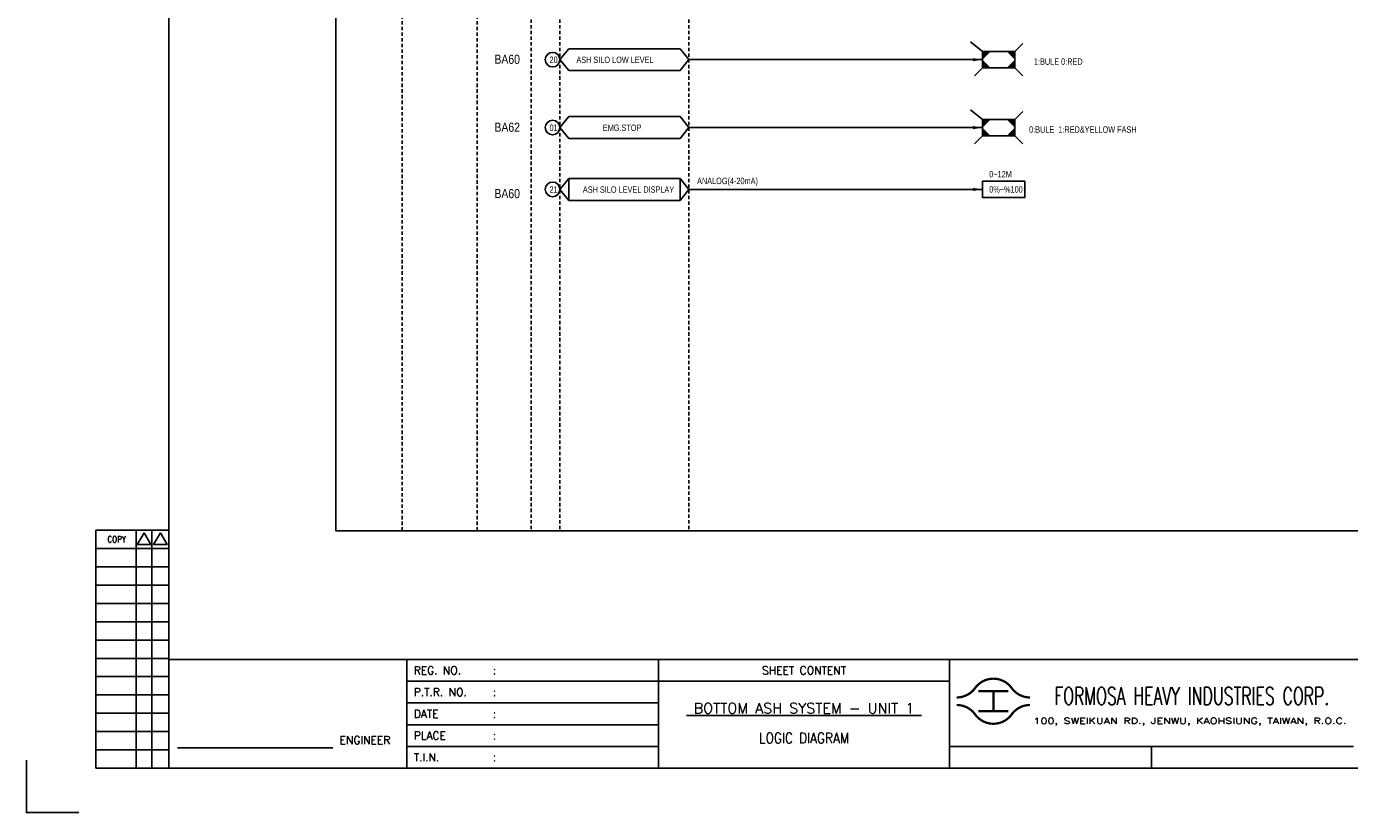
# Model space of a CAD drawing. Extents: x 3232 to 4198, y -194 to 488.
# Tile 1 of 4: x 3232 to 3814, y -194 to 151. Entities that reach past the tile are written whole.
import ezdxf
from ezdxf.enums import TextEntityAlignment as Align

# ---------------------------------------------------------------- set-up
doc = ezdxf.new("R2010")
doc.units = 0
doc.header["$MEASUREMENT"] = 0
doc.linetypes.add('HIDDEN', pattern=[4, 1.5, -1, 1.5])
doc.layers.get('0').update_dxf_attribs({"linetype": 'CONTINUOUS'})
doc.layers.get('Defpoints').update_dxf_attribs({"linetype": 'CONTINUOUS'})
for name, color, linetype in [('CON', 4, 'CONTINUOUS'), ('DIM', 3, 'CONTINUOUS'), ('HID', 2, 'HIDDEN'), ('TEXT', 7, 'CONTINUOUS'), ('圖框CON', 4, 'CONTINUOUS'), ('圖框DIM', 3, 'CONTINUOUS'), ('框線', 6, 'CONTINUOUS')]:
    doc.layers.add(name, color=color, linetype=linetype)
doc.styles.add('E4', font='simplex.shx', dxfattribs={"height": 4})
doc.styles.add('ROMANS', font='romans', dxfattribs={"width": 0.8})
doc.styles.add('style3', font='ARIALN.TTF')

# ---------------------------------------------------------------- blocks, each defined once
blk = doc.blocks.new('Sht_Cont_T3')
at = {"layer": 'TEXT', "color": 3, "linetype": 'Continuous', "style": 'E4'}
for tag, p in [('$SHT_CONT_L1$', (55.63, 24.91)), ('$SHT_CONT_L2$', (55.63, 16.61)), ('$SHT_CONT_L3$', (55.63, 8.3))]:
    blk.add_attdef(tag, text='', height=4, dxfattribs=at).set_placement(p, align=Align.MIDDLE)
blk = doc.blocks.new('LEADER')
at = {"layer": 'CON'}
blk.add_solid([(0.85, -0.57), (0.85, -1.57), (3.85, -1.07)], dxfattribs=at)
blk = doc.blocks.new('1')
at = {"ltscale": 500, "const_width": 0.99}
blk.add_lwpolyline([(1686.83, 57.65, -0.241531), (1678.79, 61.78, 0.512989), (1662.7, 61.78, -0.241531), (1654.66, 57.65, -0.241531)], format="xyb", dxfattribs=at)
for points in [[(1664.14, 60.4), (1677.35, 60.4)], [(1670.74, 60.4), (1670.74, 51.6)], [(1664.14, 51.6), (1677.35, 51.6)]]:
    blk.add_lwpolyline(points, dxfattribs=at)
at = {"const_width": 0.99}
blk.add_lwpolyline([(1686.83, 54.35, 0.241531), (1678.79, 50.22, -0.512989), (1662.7, 50.22, 0.241531), (1654.66, 54.35, 0.241531)], format="xyb", dxfattribs=at)
at = {"layer": 'CON'}
for points in [[(1523.67, 26.6), (1523.67, 74.29)], [(1651.45, 26.6), (1651.45, 74.29)]]:
    blk.add_lwpolyline(points, dxfattribs=at)
at = {"layer": 'CON', "ltscale": 500}
for points in [[(1523.67, 64.75), (1413.11, 64.75)], [(1651.45, 64.75), (1523.67, 64.75)], [(1523.67, 55.22), (1413.11, 55.22)], [(1523.67, 45.69), (1413.11, 45.69)], [(1523.67, 36.15), (1413.11, 36.15)]]:
    blk.add_lwpolyline(points, dxfattribs=at)
at = {"layer": 'Defpoints'}
blk.add_lwpolyline([(1268.99, 7.08), (1246.02, 7.08), (1246.02, 30.05)], dxfattribs=at)
at = {"layer": 'DIM'}
for p, q in [((1276.46, 131.12), (1276.46, 26.6)), ((1276.46, 131.12), (1308.62, 131.12)), ((1294.26, 26.6), (1294.26, 131.12)), ((1301.15, 26.6), (1301.15, 131.12)), ((1276.46, 123.08), (1308.62, 123.08)), ((1276.46, 115.04), (1308.62, 115.04)), ((1276.46, 107), (1308.62, 107)), ((1276.46, 98.96), (1308.62, 98.96)), ((1276.46, 90.92), (1308.62, 90.92)), ((1276.46, 82.88), (1308.62, 82.88)), ((1276.46, 74.84), (1308.62, 74.84)), ((1276.46, 66.8), (1308.62, 66.8)), ((1276.46, 58.76), (1308.62, 58.76)), ((1276.46, 50.72), (1308.62, 50.72)), ((1276.46, 42.68), (1308.62, 42.68)), ((1276.46, 34.64), (1308.62, 34.64)), ((1276.46, 26.6), (1308.62, 26.6))]:
    blk.add_line(p, q, dxfattribs=at)
for points in [[(1297.7, 129.98), (1294.72, 124.81), (1300.69, 124.81)], [(1304.83, 129.98), (1301.84, 124.81), (1307.81, 124.81)]]:
    blk.add_lwpolyline(points, close=True, dxfattribs=at)
at = {"layer": '圖框CON'}
blk.add_line((1740.17, 36.15), (1740.17, 26.6), dxfattribs=at)
for points in [[(1413.11, 26.6), (1413.11, 74.29)], [(1828.89, 36.15), (1802.67, 36.15), (1651.45, 36.15)]]:
    blk.add_lwpolyline(points, dxfattribs=at)
at = {"layer": '圖框DIM'}
blk.add_line((1312.36, 35.55), (1380.65, 35.55), dxfattribs=at)
at = {"layer": '框線'}
for p, q in [((1308.62, 669.81), (1308.62, 26.6)), ((2181.53, 74.29), (1308.62, 74.29)), ((2181.53, 26.6), (1308.62, 26.6))]:
    blk.add_line(p, q, dxfattribs=at)
at = {"color": 90, "ltscale": 500, "style": 'ROMANS', "width": 0.65}
blk.add_text('FORMOSA HEAVY INDUSTRIES CORP.', height=7.7366, dxfattribs=at).set_placement((1757.9, 58.28), align=Align.MIDDLE)
at = {"layer": 'DIM', "style": 'ROMANS', "width": 0.8}
blk.add_text('COPY', height=2.871, dxfattribs=at).set_placement((1285.64, 127.16), align=Align.MIDDLE)
at = {"layer": 'HID', "ltscale": 500, "style": 'ROMANS'}
for s, height, p in [('REG. NO.', 3.446, (1416.1, 69.52)), (':', 3.45, (1450.9, 69.52)), ('P.T.R. NO.', 3.446, (1416.1, 59.99)), (':', 3.45, (1450.9, 59.99)), ('DATE', 3.446, (1416.1, 50.45)), (':', 3.45, (1450.9, 50.45)), ('PLACE', 3.446, (1416.1, 40.92)), (':', 3.45, (1450.9, 40.92)), ('T.I.N.', 3.446, (1416.1, 31.37)), (':', 3.45, (1450.9, 31.39))]:
    blk.add_text(s, height=height, dxfattribs=at).set_placement(p, align=Align.MIDDLE_LEFT)
blk.add_text('SHEET CONTENT', height=3.4457, dxfattribs=at).set_placement((1587.56, 69.52), align=Align.MIDDLE)
at = {"layer": 'HID', "style": 'ROMANS', "width": 1.216198}
blk.add_text('100, SWEIKUAN RD., JENWU, KAOHSIUNG, TAIWAN, R.O.C.', height=2.5897, dxfattribs=at).set_placement((1688.31, 46.06), (1825.84, 46.06), align=Align.FIT)
at = {"layer": 'HID', "style": 'ROMANS'}
blk.add_text('ENGINEER', height=3.446, dxfattribs=at).set_placement((1394.71, 37.18), align=Align.CENTER)

msp = doc.modelspace()

# ---------------------------------------------------------------- linework, layer by layer
at = {"layer": 'CON', "color": 6}
for p, q in [((3466.74, 136.51), (3470.64, 141.33)), ((3519.54, 141.33), (3470.64, 141.33)), ((3523.44, 136.51), (3519.54, 141.33)), ((3652.38, 140.06), (3647.14, 144.28)), ((3666.56, 140.06), (3652.38, 140.06)), ((3652.38, 140.06), (3652.38, 132.97)), ((3666.56, 140.06), (3670.1, 143.6)), ((3666.56, 132.97), (3666.56, 140.06)), ((3466.74, 136.51), (3470.64, 131.7)), ((3523.44, 136.51), (3519.54, 131.7)), ((3470.64, 131.7), (3519.54, 131.7)), ((3652.38, 132.97), (3648.84, 129.42)), ((3652.38, 132.97), (3666.56, 132.97)), ((3666.56, 132.97), (3670.1, 129.42)), ((3466.74, 106.65), (3470.64, 111.46)), ((3519.54, 111.46), (3470.64, 111.46)), ((3523.44, 106.65), (3519.54, 111.46)), ((3652.38, 110.19), (3647.14, 114.42)), ((3666.56, 110.19), (3670.1, 113.73)), ((3466.74, 106.65), (3470.64, 101.83)), ((3523.44, 106.65), (3519.54, 101.83)), ((3666.56, 110.19), (3652.38, 110.19)), ((3652.38, 110.19), (3652.38, 103.1)), ((3666.56, 103.1), (3666.56, 110.19)), ((3470.64, 101.83), (3519.54, 101.83)), ((3652.38, 103.1), (3648.84, 99.56)), ((3652.38, 103.1), (3666.56, 103.1)), ((3666.56, 103.1), (3670.1, 99.56)), ((3466.74, 79.5), (3470.64, 84.31)), ((3470.64, 84.31), (3470.64, 74.68)), ((3519.54, 84.31), (3470.64, 84.31)), ((3519.54, 84.31), (3519.54, 74.68)), ((3523.44, 79.5), (3519.54, 84.31)), ((3466.74, 79.5), (3470.64, 74.68)), ((3523.44, 79.5), (3519.54, 74.68)), ((3470.64, 74.68), (3519.54, 74.68))]:
    msp.add_line(p, q, dxfattribs=at)
at = {"layer": 'CON'}
for p, q in [((3523.44, 136.51), (3652.38, 136.51)), ((3523.44, 106.65), (3652.38, 106.65)), ((3523.44, 79.5), (3652.38, 79.5))]:
    msp.add_line(p, q, dxfattribs=at)
for points in [[(3368.39, 429.19), (4082.39, 429.19), (4082.39, -70.62), (3368.39, -70.62)], [(3652.38, 83.07), (3670.97, 83.07), (3670.97, 75.92), (3652.38, 75.92)]]:
    msp.add_lwpolyline(points, close=True, dxfattribs=at)
for centre in [(3463.53, 136.51), (3463.53, 106.65), (3463.53, 79.5)]:
    msp.add_circle(centre, 3.21, dxfattribs=at)
at = {"layer": 'CON', "color": 6}
for points in [[(3652.38, 136.51), (3652.38, 140.06), (3655.92, 140.06)], [(3666.56, 136.51), (3666.56, 140.06), (3663.01, 140.06)], [(3655.92, 132.97), (3652.38, 132.97), (3652.38, 136.51)], [(3663.01, 132.97), (3666.56, 132.97), (3666.56, 136.51)], [(3652.38, 106.65), (3652.38, 110.19), (3655.92, 110.19)], [(3655.92, 103.1), (3652.38, 103.1), (3652.38, 106.65)], [(3666.56, 106.65), (3666.56, 110.19), (3663.01, 110.19)], [(3663.01, 103.1), (3666.56, 103.1), (3666.56, 106.65)]]:
    msp.add_solid(points, dxfattribs=at)
at = {"layer": 'HID'}
for p, q in [((3397.44, 428.49), (3397.44, -70.62)), ((3430.36, 428.49), (3430.36, -70.62)), ((3454.08, 429.19), (3454.08, -70.64)), ((3466.74, 429.19), (3466.74, -70.64)), ((3523.44, 429.19), (3523.44, -70.62))]:
    msp.add_line(p, q, dxfattribs=at)

# ---------------------------------------------------------------- block references
msp.add_blockref('1', (1986.42, -201.44))
at = {"layer": 'CON', "xscale": 1.400000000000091, "yscale": 1.400000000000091, "zscale": 1.400000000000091}
for p in [(3646.99, 138), (3646.99, 108.14), (3646.99, 80.99)]:
    msp.add_blockref('LEADER', p, dxfattribs=at)
at = {"layer": 'TEXT', "color": 0}
ref = msp.add_blockref('Sht_Cont_T3', (3510.09, -174.84), dxfattribs=dict(at, xscale=1.148576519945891, yscale=1.148576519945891, zscale=1.148576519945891))
ref.add_attrib('$SHT_CONT_L1$', '%%U BOTTOM ASH SYSTEM - UNIT 1 ', dxfattribs={"color": 3, "linetype": 'Continuous', "height": 4.5943, "style": 'E4'}).set_placement((3573.99, -146.23), align=Align.TOP_CENTER)
ref.add_attrib('$SHT_CONT_L3$', 'LOGIC DIAGRAM', dxfattribs={"color": 3, "linetype": 'Continuous', "height": 4.5943, "style": 'E4', "width": 0.85}).set_placement((3573.99, -165.3), align=Align.BOTTOM_CENTER)

# ---------------------------------------------------------------- texts
at = {"layer": 'CON', "style": 'style3'}
for s, p in [('BA60', (3438, 136.69)), ('BA62', (3438, 106.82)), ('BA60', (3438, 77.65))]:
    msp.add_text(s, height=4, dxfattribs=at).set_placement(p, align=Align.MIDDLE_LEFT)
for s, p in [('20', (3462.2, 134.23)), ('ASH SILO LOW LEVEL', (3474.01, 134.2)), ('1:BULE 0:RED', (3674.98, 133.41)), ('01', (3462.2, 104.36)), ('EMG.STOP', (3485.61, 104.34)), ('0:BULE  1:RED&YELLOW FASH', (3672.86, 103.54)), ('0~12M', (3655.34, 83.94)), ('ANALOG(4-20mA)', (3527.01, 80.97)), ('21', (3462.2, 77.22)), ('ASH SILO LEVEL DISPLAY', (3476.84, 77.19)), ('0%~%100', (3655.34, 77.24))]:
    msp.add_text(s, height=2.8, dxfattribs=at).set_placement(p, align=Align.BOTTOM_LEFT)

doc.saveas('drawing.dxf')
